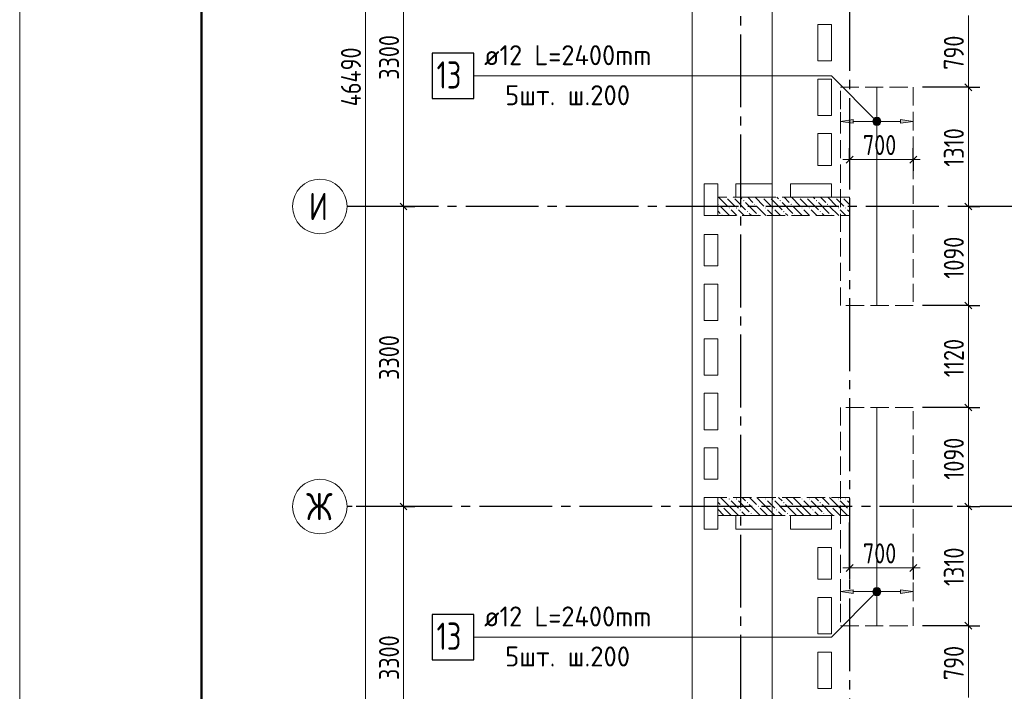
# Model space of a CAD drawing. Header units: millimetres. Extents: x 0 to 43617, y 0 to 59400.
# Tile 3 of 23: x 0 to 10825, y 27099 to 34483. Entities that reach past the tile are written whole.
import ezdxf

# ---------------------------------------------------------------- set-up
doc = ezdxf.new("R2010")
doc.units = ezdxf.units.MM
doc.linetypes.add('______2', pattern=[270, 200, -70])
doc.linetypes.add('______5', pattern=[1100, 800, -100, 100, -100])
for name, color, linetype, lineweight in [('Standard', 7, 'Continuous', 25), ('ДОП Верх по Х', 7, 'Continuous', 25), ('ЖБ Перекрытие верхний уровень', 7, 'Continuous', 35), ('ЖБ Пилон', 7, 'Continuous', 35), ('Оси', 40, '______5', 18), ('Позиционная метка номер позиции', 7, 'Continuous', 13), ('Примечания', 7, 'Continuous', 25)]:
    doc.layers.add(name, color=color, linetype=linetype, lineweight=lineweight)
doc.styles.add('GOST 2.304-81', font='txt')
doc.styles.add('ISOCPEUR', font='txt')

msp = doc.modelspace()

# ---------------------------------------------------------------- hatches: boundary and pattern name
at = {"layer": 'ДОП Верх по Х', "linetype": 'Continuous', "lineweight": 13, "transparency": 33554687}
for points in [[(9163.995361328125, 33345.458984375), (9023.9990234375, 33365.4541015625), (9163.995361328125, 33385.45532226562)], [(9163.995361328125, 28174.5849609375), (9023.9990234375, 28194.58618164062), (9163.995361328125, 28214.58740234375)]]:
    msp.add_hatch(color=7, dxfattribs=at).paths.add_polyline_path(points, flags=16)
for points in [[(9391.748046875, 33346.7041015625), (9391.748046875, 33384.2041015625), (9386.4990234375, 33365.4541015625)], [(9391.748046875, 33384.2041015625), (9405.2490234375, 33333.203125), (9405.2490234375, 33397.705078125)], [(9391.748046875, 33384.2041015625), (9391.748046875, 33346.7041015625), (9405.2490234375, 33333.203125)], [(9405.2490234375, 33397.705078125), (9423.9990234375, 33327.9541015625), (9423.9990234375, 33402.9541015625)], [(9405.2490234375, 33397.705078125), (9405.2490234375, 33333.203125), (9423.9990234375, 33327.9541015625)], [(9423.9990234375, 33402.9541015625), (9423.9990234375, 33327.9541015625), (9442.7490234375, 33333.203125)], [(9423.9990234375, 33402.9541015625), (9442.7490234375, 33333.203125), (9442.7490234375, 33397.705078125)], [(9442.7490234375, 33397.705078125), (9442.7490234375, 33333.203125), (9456.25, 33346.7041015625)], [(9442.7490234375, 33397.705078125), (9456.25, 33346.7041015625), (9456.25, 33384.2041015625)], [(9456.25, 33384.2041015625), (9456.25, 33346.7041015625), (9461.4990234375, 33365.4541015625)], [(9683.99658203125, 33345.458984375), (9823.9990234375, 33365.4541015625), (9683.99658203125, 33385.45532226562)], [(9391.748046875, 28175.83618164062), (9391.748046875, 28213.33618164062), (9386.4990234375, 28194.58618164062)], [(9391.748046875, 28213.33618164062), (9405.2490234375, 28162.33520507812), (9405.2490234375, 28226.83715820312)], [(9391.748046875, 28213.33618164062), (9391.748046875, 28175.83618164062), (9405.2490234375, 28162.33520507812)], [(9405.2490234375, 28226.83715820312), (9423.9990234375, 28157.08618164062), (9423.9990234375, 28232.08618164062)], [(9405.2490234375, 28226.83715820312), (9405.2490234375, 28162.33520507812), (9423.9990234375, 28157.08618164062)], [(9423.9990234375, 28232.08618164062), (9423.9990234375, 28157.08618164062), (9442.7490234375, 28162.33520507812)], [(9423.9990234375, 28232.08618164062), (9442.7490234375, 28162.33520507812), (9442.7490234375, 28226.83715820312)], [(9442.7490234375, 28226.83715820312), (9442.7490234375, 28162.33520507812), (9456.25, 28175.83618164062)], [(9442.7490234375, 28226.83715820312), (9456.25, 28175.83618164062), (9456.25, 28213.33618164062)], [(9456.25, 28213.33618164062), (9456.25, 28175.83618164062), (9461.4990234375, 28194.58618164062)], [(9683.99658203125, 28174.5849609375), (9823.9990234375, 28194.58618164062), (9683.99658203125, 28214.58740234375)]]:
    msp.add_hatch(color=7, dxfattribs=at).paths.add_polyline_path(points)
at = {"layer": 'ЖБ Пилон', "linetype": 'Continuous', "lineweight": 18, "transparency": 33554687}
for points in [[(7764.306640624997, 32529.99877929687), (7760.94970703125, 32526.64184570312), (7757.595925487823, 32529.99877929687)], [(7844.308371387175, 32529.99877929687), (7840.95458984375, 32526.64184570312), (7837.59765625, 32529.99877929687)], [(7954.45556640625, 32493.1396484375), (7960.94970703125, 32499.63989257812), (7967.449951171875, 32493.1396484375), (7960.94970703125, 32486.63330078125)], [(8164.306640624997, 32529.99877929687), (8160.94970703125, 32526.64184570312), (8157.595925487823, 32529.99877929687)], [(8244.308371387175, 32529.99877929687), (8240.95458984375, 32526.64184570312), (8237.59765625, 32529.99877929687)], [(8354.45556640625, 32493.1396484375), (8360.94970703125, 32499.63989257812), (8367.449951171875, 32493.1396484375), (8360.94970703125, 32486.63330078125)], [(8564.306640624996, 32529.99877929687), (8560.94970703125, 32526.64184570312), (8557.595925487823, 32529.99877929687)], [(8644.308371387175, 32529.99877929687), (8640.95458984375, 32526.64184570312), (8637.59765625, 32529.99877929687)], [(8754.45556640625, 32493.1396484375), (8760.94970703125, 32499.63989257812), (8767.449951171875, 32493.1396484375), (8760.94970703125, 32486.63330078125)], [(8964.306640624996, 32529.99877929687), (8960.94970703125, 32526.64184570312), (8957.595925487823, 32529.99877929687)], [(9044.308371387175, 32529.99877929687), (9040.95458984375, 32526.64184570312), (9037.59765625, 32529.99877929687)], [(7674.45068359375, 32453.13110351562), (7680.950927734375, 32459.63745117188), (7687.451171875, 32453.13110351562), (7680.950927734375, 32446.64306640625)], [(7794.451904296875, 32413.14086914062), (7800.9521484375, 32419.64111328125), (7807.452392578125, 32413.14086914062), (7800.9521484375, 32406.63452148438)], [(7874.45068359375, 32413.14086914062), (7880.950927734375, 32419.64111328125), (7887.451171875, 32413.14086914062), (7880.950927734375, 32406.63452148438)], [(7994.451904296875, 32373.13232421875), (8000.9521484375, 32379.638671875), (8007.452392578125, 32373.13232421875), (8000.9521484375, 32366.63208007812)], [(8074.45068359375, 32453.13110351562), (8080.950927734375, 32459.63745117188), (8087.451171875, 32453.13110351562), (8080.950927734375, 32446.64306640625)], [(8194.451904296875, 32413.14086914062), (8200.9521484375, 32419.64111328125), (8207.452392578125, 32413.14086914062), (8200.9521484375, 32406.63452148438)], [(8274.45068359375, 32413.14086914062), (8280.950927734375, 32419.64111328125), (8287.451171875, 32413.14086914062), (8280.950927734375, 32406.63452148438)], [(8394.451904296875, 32373.13232421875), (8400.9521484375, 32379.638671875), (8407.452392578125, 32373.13232421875), (8400.9521484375, 32366.63208007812)], [(8474.45068359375, 32453.13110351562), (8480.950927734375, 32459.63745117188), (8487.451171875, 32453.13110351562), (8480.950927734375, 32446.64306640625)], [(8594.451904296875, 32413.14086914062), (8600.9521484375, 32419.64111328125), (8607.452392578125, 32413.14086914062), (8600.9521484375, 32406.63452148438)], [(8674.45068359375, 32413.14086914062), (8680.950927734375, 32419.64111328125), (8687.451171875, 32413.14086914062), (8680.950927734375, 32406.63452148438)], [(8794.451904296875, 32373.13232421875), (8800.9521484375, 32379.638671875), (8807.452392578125, 32373.13232421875), (8800.9521484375, 32366.63208007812)], [(8874.45068359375, 32453.13110351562), (8880.950927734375, 32459.63745117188), (8887.451171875, 32453.13110351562), (8880.950927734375, 32446.64306640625)], [(8994.451904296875, 32413.14086914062), (9000.9521484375, 32419.64111328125), (9007.452392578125, 32413.14086914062), (9000.9521484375, 32406.63452148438)], [(9074.45068359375, 32413.14086914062), (9080.950927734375, 32419.64111328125), (9087.451171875, 32413.14086914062), (9080.950927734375, 32406.63452148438)], [(7714.453125, 32333.14208984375), (7720.953369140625, 32339.63623046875), (7727.45361328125, 32333.14208984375), (7724.310302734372, 32329.99877929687), (7717.596435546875, 32329.99877929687)], [(8114.453125, 32333.14208984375), (8120.953369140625, 32339.63623046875), (8127.45361328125, 32333.14208984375), (8124.310302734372, 32329.99877929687), (8117.596435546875, 32329.99877929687)], [(8514.453125, 32333.14208984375), (8520.953369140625, 32339.63623046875), (8527.45361328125, 32333.14208984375), (8524.310302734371, 32329.99877929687), (8517.596435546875, 32329.99877929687)], [(8914.453125, 32333.14208984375), (8920.953369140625, 32339.63623046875), (8927.45361328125, 32333.14208984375), (8924.310302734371, 32329.99877929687), (8917.596435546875, 32329.99877929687)], [(7714.453125, 29133.14208984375), (7720.953369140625, 29139.63012695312), (7727.45361328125, 29133.14208984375), (7720.953369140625, 29126.64184570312)], [(7794.451904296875, 29213.14086914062), (7800.9521484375, 29219.64111328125), (7807.452392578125, 29213.14086914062), (7800.9521484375, 29206.63452148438)], [(7874.45068359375, 29213.14086914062), (7880.950927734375, 29219.64111328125), (7887.451171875, 29213.14086914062), (7880.950927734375, 29206.63452148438)], [(7994.451904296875, 29173.13232421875), (8000.9521484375, 29179.638671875), (8007.452392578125, 29173.13232421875), (8000.9521484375, 29166.63208007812)], [(8114.453125, 29133.14208984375), (8120.953369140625, 29139.63012695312), (8127.45361328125, 29133.14208984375), (8120.953369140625, 29126.64184570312)], [(8194.451904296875, 29213.14086914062), (8200.9521484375, 29219.64111328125), (8207.452392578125, 29213.14086914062), (8200.9521484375, 29206.63452148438)], [(8274.45068359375, 29213.14086914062), (8280.950927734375, 29219.64111328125), (8287.451171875, 29213.14086914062), (8280.950927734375, 29206.63452148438)], [(8394.451904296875, 29173.13232421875), (8400.9521484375, 29179.638671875), (8407.452392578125, 29173.13232421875), (8400.9521484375, 29166.63208007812)], [(8514.453125, 29133.14208984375), (8520.953369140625, 29139.63012695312), (8527.45361328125, 29133.14208984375), (8520.953369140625, 29126.64184570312)], [(8594.451904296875, 29213.14086914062), (8600.9521484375, 29219.64111328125), (8607.452392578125, 29213.14086914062), (8600.9521484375, 29206.63452148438)], [(8674.45068359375, 29213.14086914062), (8680.950927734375, 29219.64111328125), (8687.451171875, 29213.14086914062), (8680.950927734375, 29206.63452148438)], [(8794.451904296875, 29173.13232421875), (8800.9521484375, 29179.638671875), (8807.452392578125, 29173.13232421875), (8800.9521484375, 29166.63208007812)], [(8914.453125, 29133.14208984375), (8920.953369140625, 29139.63012695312), (8927.45361328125, 29133.14208984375), (8920.953369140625, 29126.64184570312)], [(8994.451904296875, 29213.14086914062), (9000.9521484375, 29219.64111328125), (9007.452392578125, 29213.14086914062), (9000.9521484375, 29206.63452148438)], [(9074.45068359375, 29213.14086914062), (9080.950927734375, 29219.64111328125), (9087.451171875, 29213.14086914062), (9080.950927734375, 29206.63452148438)], [(7914.453125, 29093.1396484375), (7920.953369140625, 29099.63989257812), (7927.45361328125, 29093.1396484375), (7920.953369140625, 29086.63330078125)], [(8034.454345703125, 29053.13110351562), (8040.95458984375, 29059.63745117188), (8047.44873046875, 29053.13110351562), (8040.95458984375, 29046.64306640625)], [(8314.453125, 29093.1396484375), (8320.953369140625, 29099.63989257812), (8327.45361328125, 29093.1396484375), (8320.953369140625, 29086.63330078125)], [(8434.454345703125, 29053.13110351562), (8440.95458984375, 29059.63745117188), (8447.44873046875, 29053.13110351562), (8440.95458984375, 29046.64306640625)], [(8714.453125, 29093.1396484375), (8720.953369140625, 29099.63989257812), (8727.45361328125, 29093.1396484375), (8720.953369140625, 29086.63330078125)], [(8834.454345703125, 29053.13110351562), (8840.95458984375, 29059.63745117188), (8847.44873046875, 29053.13110351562), (8840.95458984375, 29046.64306640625)], [(9114.453125, 29093.1396484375), (9120.953369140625, 29099.63989257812), (9123.9990234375, 29096.59423828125), (9123.9990234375, 29089.68181484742), (9120.953369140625, 29086.63330078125)]]:
    msp.add_hatch(color=7, dxfattribs=at).paths.add_polyline_path(points, flags=16)
at = {"layer": 'Позиционная метка номер позиции', "linetype": 'Continuous', "lineweight": 13, "transparency": 33554687}
for points in [[(9392.17529296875, 33333.63647460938), (9435.44921875, 33408.73413085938), (9380.718994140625, 33354.00390625)], [(9380.718994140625, 33354.00390625), (9435.44921875, 33408.73413085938), (9412.542724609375, 33408.73413085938)], [(9380.718994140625, 33354.00390625), (9412.542724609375, 33408.73413085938), (9380.718994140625, 33376.91040039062)], [(9380.718994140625, 33376.91040039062), (9412.542724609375, 33408.73413085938), (9392.17529296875, 33397.27783203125)], [(9392.17529296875, 33333.63647460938), (9455.816650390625, 33397.27783203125), (9435.44921875, 33408.73413085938)], [(9412.542724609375, 33322.18017578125), (9455.816650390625, 33397.27783203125), (9392.17529296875, 33333.63647460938)], [(9412.542724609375, 33322.18017578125), (9467.27294921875, 33376.91040039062), (9455.816650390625, 33397.27783203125)], [(9435.44921875, 33322.18017578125), (9467.27294921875, 33376.91040039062), (9412.542724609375, 33322.18017578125)], [(9435.44921875, 33322.18017578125), (9467.27294921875, 33354.00390625), (9467.27294921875, 33376.91040039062)], [(9467.27294921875, 33354.00390625), (9435.44921875, 33322.18017578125), (9455.816650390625, 33333.63647460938)], [(9455.816650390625, 28162.76245117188), (9392.17529296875, 28226.40991210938), (9380.718994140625, 28206.04248046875)], [(9455.816650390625, 28162.76245117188), (9380.718994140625, 28206.04248046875), (9435.44921875, 28151.31225585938)], [(9435.44921875, 28151.31225585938), (9380.718994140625, 28206.04248046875), (9380.718994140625, 28183.1298828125)], [(9435.44921875, 28151.31225585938), (9380.718994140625, 28183.1298828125), (9412.542724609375, 28151.31225585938)], [(9412.542724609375, 28151.31225585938), (9380.718994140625, 28183.1298828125), (9392.17529296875, 28162.76245117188)], [(9467.27294921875, 28183.1298828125), (9412.542724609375, 28237.85400390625), (9392.17529296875, 28226.40991210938)], [(9467.27294921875, 28183.1298828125), (9392.17529296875, 28226.40991210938), (9455.816650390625, 28162.76245117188)], [(9467.27294921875, 28206.04248046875), (9435.44921875, 28237.85400390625), (9412.542724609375, 28237.85400390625)], [(9467.27294921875, 28206.04248046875), (9412.542724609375, 28237.85400390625), (9467.27294921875, 28183.1298828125)], [(9435.44921875, 28237.85400390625), (9467.27294921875, 28206.04248046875), (9455.816650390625, 28226.40991210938)]]:
    msp.add_hatch(color=7, dxfattribs=at).paths.add_polyline_path(points)

# ---------------------------------------------------------------- linework, layer by layer
at = {"layer": 'Standard', "color": 7, "linetype": 'Continuous', "lineweight": 13, "transparency": 33554687}
for p, q in [((4220.526123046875, 32430.02319335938), (4220.526123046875, 35730.02319335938)), ((10429.99267578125, 34530.02319335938), (10429.99267578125, 33740.02685546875)), ((10429.99267578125, 33740.02685546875), (10429.99267578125, 32430.02319335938)), ((9123.9990234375, 32944.88525390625), (9048.9990234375, 32944.88525390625)), ((9123.9990234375, 32944.88525390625), (9823.9990234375, 32944.88525390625)), ((9823.9990234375, 32944.88525390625), (9898.9990234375, 32944.88525390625)), ((4220.526123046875, 29130.02319335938), (4220.526123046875, 32430.02319335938)), ((10429.99267578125, 32430.02319335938), (10429.99267578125, 31340.02685546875)), ((10429.99267578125, 31340.02685546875), (10429.99267578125, 30220.01953125)), ((10429.99267578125, 30220.01953125), (10429.99267578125, 29130.02319335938)), ((4220.526123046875, 25830.02319335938), (4220.526123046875, 29130.02319335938)), ((10429.99267578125, 29130.02319335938), (10429.99267578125, 27820.01953125)), ((9123.9990234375, 28454.8828125), (9048.9990234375, 28454.8828125)), ((9123.9990234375, 28454.8828125), (9823.9990234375, 28454.8828125)), ((9823.9990234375, 28454.8828125), (9898.9990234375, 28454.8828125)), ((10429.99267578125, 27820.01953125), (10429.99267578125, 27030.02319335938))]:
    msp.add_line(p, q, dxfattribs=at)
at = {"layer": 'Standard', "color": 7, "linetype": 'Continuous', "lineweight": 25, "transparency": 33554687}
for p, q in [((10392.49877929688, 33777.52075195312), (10467.49267578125, 33702.5146484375)), ((9086.4990234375, 32907.38525390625), (9161.4990234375, 32982.37915039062)), ((9786.4990234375, 32907.38525390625), (9861.4990234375, 32982.37915039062)), ((4258.0322265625, 32392.52319335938), (4183.026123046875, 32467.52319335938)), ((10392.49877929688, 32467.52319335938), (10467.49267578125, 32392.52319335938)), ((10392.49877929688, 31377.52075195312), (10467.49267578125, 31302.5146484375)), ((10392.49877929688, 30257.51953125), (10467.49267578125, 30182.52563476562)), ((4258.0322265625, 29092.52319335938), (4183.026123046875, 29167.52319335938)), ((10392.49877929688, 29167.52319335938), (10467.49267578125, 29092.52319335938)), ((9086.4990234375, 28417.3828125), (9161.4990234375, 28492.3828125)), ((9786.4990234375, 28417.3828125), (9861.4990234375, 28492.3828125)), ((10392.49877929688, 27857.51953125), (10467.49267578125, 27782.52563476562))]:
    msp.add_line(p, q, dxfattribs=at)
at = {"layer": 'Standard', "color": 251, "linetype": 'Continuous', "lineweight": -3, "true_color": 0x656565, "transparency": 33554687}
for p, q in [((10429.99267578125, 33740.02685546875), (10304.99877929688, 33740.02685546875)), ((10429.99267578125, 33740.02685546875), (10554.99877929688, 33740.02685546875)), ((9123.9990234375, 32944.88525390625), (9123.9990234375, 33069.88525390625)), ((9823.9990234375, 32944.88525390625), (9823.9990234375, 33069.88525390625)), ((9123.9990234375, 32944.88525390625), (9123.9990234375, 32819.87915039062)), ((9123.9990234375, 32944.88525390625), (9123.9990234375, 32615.02075195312)), ((9823.9990234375, 32944.88525390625), (9823.9990234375, 32819.87915039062)), ((9823.9990234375, 32944.88525390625), (9823.9990234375, 32944.88525390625)), ((4220.526123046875, 32430.02319335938), (4095.5322265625, 32430.02319335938)), ((4220.526123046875, 32430.02319335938), (4345.526123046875, 32430.02319335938)), ((10429.99267578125, 32430.02319335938), (10304.99877929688, 32430.02319335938)), ((10429.99267578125, 32430.02319335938), (10554.99877929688, 32430.02319335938)), ((10429.99267578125, 32430.02319335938), (10429.99267578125, 32430.02319335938)), ((10429.99267578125, 31340.02685546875), (10304.99877929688, 31340.02685546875)), ((10429.99267578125, 31340.02685546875), (10554.99877929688, 31340.02685546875)), ((10429.99267578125, 30220.01953125), (10304.99877929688, 30220.01953125)), ((10429.99267578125, 30220.01953125), (10554.99877929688, 30220.01953125)), ((4220.526123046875, 29130.02319335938), (4095.5322265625, 29130.02319335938)), ((4220.526123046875, 29130.02319335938), (4345.526123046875, 29130.02319335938)), ((10429.99267578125, 29130.02319335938), (10304.99877929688, 29130.02319335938)), ((10429.99267578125, 29130.02319335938), (10554.99877929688, 29130.02319335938)), ((9123.9990234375, 28454.8828125), (9123.9990234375, 28955.01708984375)), ((9123.9990234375, 28454.8828125), (9123.9990234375, 28579.8828125)), ((9823.9990234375, 28454.8828125), (9823.9990234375, 28579.8828125)), ((9123.9990234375, 28454.8828125), (9123.9990234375, 28329.8828125)), ((9823.9990234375, 28454.8828125), (9823.9990234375, 28329.8828125)), ((9823.9990234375, 28454.8828125), (9823.9990234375, 28454.8828125)), ((10429.99267578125, 27820.01953125), (10304.99877929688, 27820.01953125)), ((10429.99267578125, 27820.01953125), (10554.99877929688, 27820.01953125))]:
    msp.add_line(p, q, dxfattribs=at)
at = {"layer": 'Standard', "color": 7, "linetype": 'Continuous', "lineweight": 13, "transparency": 33554687}
msp.add_lwpolyline([(0, 0), (42000, 0), (42000, 59400), (0, 59400), (0, 0)], close=True, dxfattribs=at)
at = {"layer": 'Standard', "color": 7, "linetype": 'Continuous', "lineweight": 50, "transparency": 33554687}
msp.add_lwpolyline([(2000, 58900), (41500, 58900), (41500, 500), (2000, 499.9999999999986), (2000, 58900)], close=True, dxfattribs=at)
at = {"layer": 'Standard', "color": 254, "linetype": 'Continuous', "lineweight": 18, "true_color": 0xc4c4ff, "transparency": 33554687}
msp.add_lwpolyline([(8273.992919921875, 10980.01708984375), (33142.99926757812, 10980.01708984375), (33142.99926757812, 57289.01977539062), (8273.992919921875, 57289.01977539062), (8273.992919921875, 10980.01708984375)], dxfattribs=at)
at = {"layer": 'Standard', "color": 7, "linetype": 'Continuous', "lineweight": 13, "transparency": 33554687}
msp.add_lwpolyline([(3801.52587890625, 10630.02319335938), (3801.52587890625, 33447.50223388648), (3801.52587890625, 33447.50223388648), (3801.52587890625, 57120.01342773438)], dxfattribs=at)
at = {"layer": 'Standard', "color": 251, "linetype": 'Continuous', "lineweight": -3, "true_color": 0x656565, "transparency": 33554687}
for points in [[(10429.99267578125, 33740.02685546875), (10412.99438476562, 33740.02685546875), (10412.99438476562, 33740.02685546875), (10412.99438476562, 33740.02685546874), (10412.99438476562, 33740.02685546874), (10412.99438476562, 33740.02685546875), (10412.99438476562, 33740.02685546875), (10412.99438476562, 33740.02685546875), (10412.99438476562, 33740.02685546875), (10412.99438476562, 33740.02685546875), (10412.99438476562, 33740.02685546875), (10412.99438476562, 33740.02685546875), (10412.99438476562, 33740.02685546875), (10412.99438476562, 33740.02685546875), (10412.99438476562, 33740.02685546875), (10412.99438476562, 33740.02685546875), (10412.99438476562, 33740.02685546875), (10412.99438476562, 33740.02685546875), (10412.99438476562, 33740.02685546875), (10412.99438476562, 33740.02685546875), (10412.99438476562, 33740.02685546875), (9923.9990234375, 33740.02685546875)], [(4220.526123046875, 32430.02319335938), (4203.527832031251, 32430.02319335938), (4203.527832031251, 32430.02319335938), (4203.527832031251, 32430.02319335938), (4203.527832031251, 32430.02319335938), (4203.52783203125, 32430.02319335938), (4203.52783203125, 32430.02319335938), (4203.52783203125, 32430.02319335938), (4203.52783203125, 32430.02319335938), (4203.52783203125, 32430.02319335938), (4203.52783203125, 32430.02319335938), (4203.52783203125, 32430.02319335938), (4203.52783203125, 32430.02319335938), (4203.527832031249, 32430.02319335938), (4203.527832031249, 32430.02319335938), (4203.527832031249, 32430.02319335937), (4203.527832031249, 32430.02319335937), (3700, 32430.02319335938)], [(10429.99267578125, 31340.02685546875), (10412.99438476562, 31340.02685546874), (10412.99438476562, 31340.02685546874), (10412.99438476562, 31340.02685546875), (10412.99438476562, 31340.02685546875), (10412.99438476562, 31340.02685546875), (10412.99438476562, 31340.02685546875), (10412.99438476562, 31340.02685546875), (10412.99438476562, 31340.02685546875), (10412.99438476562, 31340.02685546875), (10412.99438476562, 31340.02685546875), (10412.99438476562, 31340.02685546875), (10412.99438476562, 31340.02685546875), (10412.99438476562, 31340.02685546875), (10412.99438476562, 31340.02685546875), (10412.99438476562, 31340.02685546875), (10412.99438476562, 31340.02685546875), (9923.9990234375, 31340.02685546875)], [(10429.99267578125, 30220.01953125), (10412.99438476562, 30220.01953125), (10412.99438476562, 30220.01953125), (10412.99438476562, 30220.01953125), (10412.99438476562, 30220.01953125), (10412.99438476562, 30220.01953125), (10412.99438476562, 30220.01953125), (10412.99438476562, 30220.01953125), (10412.99438476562, 30220.01953125), (10412.99438476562, 30220.01953125), (10412.99438476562, 30220.01953125), (10412.99438476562, 30220.01953125), (10412.99438476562, 30220.01953125), (10412.99438476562, 30220.01953125), (10412.99438476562, 30220.01953125), (9923.9990234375, 30220.01953125)], [(4220.526123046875, 29130.02319335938), (4203.527832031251, 29130.02319335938), (4203.527832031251, 29130.02319335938), (4203.527832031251, 29130.02319335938), (4203.527832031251, 29130.02319335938), (4203.52783203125, 29130.02319335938), (4203.52783203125, 29130.02319335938), (4203.52783203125, 29130.02319335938), (4203.52783203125, 29130.02319335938), (4203.52783203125, 29130.02319335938), (4203.52783203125, 29130.02319335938), (4203.52783203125, 29130.02319335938), (4203.52783203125, 29130.02319335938), (4203.52783203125, 29130.02319335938), (4203.52783203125, 29130.02319335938), (4203.527832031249, 29130.02319335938), (4203.527832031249, 29130.02319335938), (4203.527832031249, 29130.02319335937), (4203.527832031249, 29130.02319335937), (3700, 29130.02319335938)], [(10429.99267578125, 29130.02319335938), (10412.99438476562, 29130.02319335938), (10412.99438476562, 29130.02319335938), (10412.99438476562, 29130.02319335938), (10412.99438476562, 29130.02319335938), (10412.99438476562, 29130.02319335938), (10412.99438476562, 29130.02319335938), (10412.99438476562, 29130.02319335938), (10412.99438476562, 29130.02319335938), (10412.99438476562, 29130.02319335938), (10412.99438476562, 29130.02319335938), (10412.99438476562, 29130.02319335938), (10412.99438476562, 29130.02319335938), (10381.60400390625, 29130.02319335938)], [(10429.99267578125, 27820.01953125), (10412.99438476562, 27820.01953125), (10412.99438476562, 27820.01953125), (10412.99438476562, 27820.01953125), (10412.99438476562, 27820.01953125), (10412.99438476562, 27820.01953125), (10412.99438476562, 27820.01953125), (10412.99438476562, 27820.01953125), (10412.99438476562, 27820.01953125), (10412.99438476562, 27820.01953125), (10412.99438476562, 27820.01953125), (9923.9990234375, 27820.01953125)]]:
    msp.add_lwpolyline(points, dxfattribs=at)
at = {"layer": 'ДОП Верх по Х', "color": 7, "linetype": 'Continuous', "lineweight": 13, "transparency": 33554687}
for p, q in [((5085.992431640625, 33865.4541015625), (7193.994140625, 33865.4541015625)), ((5085.992431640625, 27694.58618164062), (7193.994140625, 27694.58618164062))]:
    msp.add_line(p, q, dxfattribs=at)
at = {"layer": 'ДОП Верх по Х', "color": 7, "linetype": 'Continuous', "lineweight": 18, "transparency": 33554687}
for p, q in [((9423.9990234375, 33734.02099609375), (9423.9990234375, 31346.0205078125)), ((9423.9990234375, 27826.01928710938), (9423.9990234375, 30214.01977539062))]:
    msp.add_line(p, q, dxfattribs=at)
at = {"layer": 'ДОП Верх по Х', "color": 251, "linetype": 'Continuous', "lineweight": 13, "true_color": 0x494949, "transparency": 33554687}
for p, q in [((9023.9990234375, 33365.4541015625), (9023.9990234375, 33465.4541015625)), ((9823.9990234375, 33365.4541015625), (9823.9990234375, 33465.4541015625)), ((9023.9990234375, 33365.4541015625), (9163.995361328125, 33385.45532226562)), ((9163.995361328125, 33345.458984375), (9023.9990234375, 33365.4541015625)), ((9023.9990234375, 33365.4541015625), (9023.9990234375, 33265.4541015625)), ((9023.9990234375, 33365.4541015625), (9023.9990234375, 33365.4541015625)), ((9163.995361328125, 33385.45532226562), (9163.995361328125, 33345.458984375)), ((9163.995361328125, 33365.4541015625), (9393.994140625, 33365.4541015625)), ((9423.9990234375, 33402.9541015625), (9423.9990234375, 33402.9541015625)), ((9453.99169921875, 33365.4541015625), (9683.99658203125, 33365.4541015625)), ((9823.9990234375, 33365.4541015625), (9683.99658203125, 33385.45532226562)), ((9683.99658203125, 33385.45532226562), (9683.99658203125, 33345.458984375)), ((9683.99658203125, 33345.458984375), (9823.9990234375, 33365.4541015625)), ((9823.9990234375, 33365.4541015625), (9823.9990234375, 33265.4541015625)), ((9823.9990234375, 33365.4541015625), (9823.9990234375, 33365.4541015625)), ((9423.9990234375, 33327.9541015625), (9423.9990234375, 33327.9541015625)), ((9023.9990234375, 28194.58618164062), (9023.9990234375, 28294.58618164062)), ((9823.9990234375, 28194.58618164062), (9823.9990234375, 28294.58618164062)), ((9023.9990234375, 28194.58618164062), (9163.995361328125, 28214.58740234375)), ((9163.995361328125, 28174.5849609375), (9023.9990234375, 28194.58618164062)), ((9023.9990234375, 28194.58618164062), (9023.9990234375, 28094.58618164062)), ((9023.9990234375, 28194.58618164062), (9023.9990234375, 28194.58618164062)), ((9163.995361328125, 28214.58740234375), (9163.995361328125, 28174.5849609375)), ((9163.995361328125, 28194.58618164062), (9393.994140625, 28194.58618164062)), ((9423.9990234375, 28232.08618164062), (9423.9990234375, 28232.08618164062)), ((9423.9990234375, 28157.08618164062), (9423.9990234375, 28157.08618164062)), ((9453.99169921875, 28194.58618164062), (9683.99658203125, 28194.58618164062)), ((9823.9990234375, 28194.58618164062), (9683.99658203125, 28214.58740234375)), ((9683.99658203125, 28214.58740234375), (9683.99658203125, 28174.5849609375)), ((9683.99658203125, 28174.5849609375), (9823.9990234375, 28194.58618164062)), ((9823.9990234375, 28194.58618164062), (9823.9990234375, 28094.58618164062)), ((9823.9990234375, 28194.58618164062), (9823.9990234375, 28194.58618164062))]:
    msp.add_line(p, q, dxfattribs=at)
at = {"layer": 'ДОП Верх по Х', "color": 7, "linetype": 'Continuous', "lineweight": 25, "transparency": 33554687}
for points in [[(4534.002685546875, 33615.4541015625), (4993.994140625, 33615.4541015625), (4993.994140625, 34115.4541015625), (4534.002685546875, 34115.4541015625), (4534.002685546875, 33615.4541015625)], [(4534.002685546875, 27444.58618164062), (4993.994140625, 27444.58618164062), (4993.994140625, 27944.58618164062), (4534.002685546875, 27944.58618164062), (4534.002685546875, 27444.58618164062)]]:
    msp.add_lwpolyline(points, dxfattribs=at)
at = {"layer": 'ДОП Верх по Х', "color": 251, "linetype": 'Continuous', "lineweight": 13, "true_color": 0x494949, "transparency": 33554687}
for centre in [(9423.9990234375, 33365.4541015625), (9423.9990234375, 28194.58618164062)]:
    msp.add_circle(centre, 37.50000265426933, dxfattribs=at)
at = {"layer": 'ЖБ Перекрытие верхний уровень', "color": 7, "linetype": 'Continuous', "lineweight": 18, "transparency": 33554687}
for p, q in [((7393.994140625, 57219.9951171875), (7393.994140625, 33070.00122070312)), ((8774.005126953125, 34029.99877929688), (8774.005126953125, 34429.99877929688)), ((8774.005126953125, 34429.99877929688), (8923.9990234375, 34429.99877929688)), ((8923.9990234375, 34429.99877929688), (8923.9990234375, 34029.99877929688)), ((8923.9990234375, 34029.99877929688), (8774.005126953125, 34029.99877929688)), ((8774.005126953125, 33829.99877929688), (8923.9990234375, 33829.99877929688)), ((8774.005126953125, 33429.99877929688), (8774.005126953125, 33829.99877929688)), ((8923.9990234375, 33829.99877929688), (8923.9990234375, 33429.99877929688)), ((8923.9990234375, 33429.99877929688), (8774.005126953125, 33429.99877929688)), ((8774.005126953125, 33070.00122070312), (8774.005126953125, 33229.99877929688)), ((8774.005126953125, 33229.99877929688), (8923.9990234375, 33229.99877929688)), ((8923.9990234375, 33229.99877929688), (8923.9990234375, 33070.00122070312)), ((7393.994140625, 33070.00122070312), (7393.994140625, 20799.560546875)), ((8774.005126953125, 32879.99877929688), (8774.005126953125, 33070.00122070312)), ((8923.9990234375, 33070.00122070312), (8923.9990234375, 32879.99877929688)), ((8923.9990234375, 32879.99877929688), (8774.005126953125, 32879.99877929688)), ((7523.9990234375, 32329.99877929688), (7523.9990234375, 32679.99877929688)), ((7523.9990234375, 32679.99877929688), (7674.005126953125, 32679.99877929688)), ((7674.005126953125, 32679.99877929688), (7674.005126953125, 32329.99877929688)), ((7874.005126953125, 32529.99877929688), (7874.005126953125, 32679.99877929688)), ((7874.005126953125, 32679.99877929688), (8274.005126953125, 32679.99877929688)), ((8274.005126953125, 32679.99877929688), (8274.005126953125, 32529.99877929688)), ((8474.005126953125, 32529.99877929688), (8474.005126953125, 32679.99877929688)), ((8474.005126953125, 32679.99877929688), (8923.9990234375, 32679.99877929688)), ((8923.9990234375, 32679.99877929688), (8923.9990234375, 32529.99877929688)), ((8274.005126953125, 32529.99877929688), (7874.005126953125, 32529.99877929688)), ((8923.9990234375, 32529.99877929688), (8474.005126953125, 32529.99877929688)), ((7674.005126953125, 32329.99877929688), (7523.9990234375, 32329.99877929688)), ((7523.9990234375, 31775), (7523.9990234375, 32119.9951171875)), ((7523.9990234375, 32119.9951171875), (7674.005126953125, 32119.9951171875)), ((7674.005126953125, 32119.9951171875), (7674.005126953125, 31775)), ((7674.005126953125, 31775), (7523.9990234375, 31775)), ((7523.9990234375, 31175), (7523.9990234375, 31575)), ((7523.9990234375, 31575), (7674.005126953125, 31575)), ((7674.005126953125, 31575), (7674.005126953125, 31175)), ((7674.005126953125, 31175), (7523.9990234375, 31175)), ((7523.9990234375, 30575), (7523.9990234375, 30975)), ((7523.9990234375, 30975), (7674.005126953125, 30975)), ((7674.005126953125, 30975), (7674.005126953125, 30575)), ((7674.005126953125, 30575), (7523.9990234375, 30575)), ((7523.9990234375, 30375), (7674.005126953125, 30375)), ((7523.9990234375, 29975), (7523.9990234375, 30375)), ((7674.005126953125, 30375), (7674.005126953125, 29975)), ((7674.005126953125, 29975), (7523.9990234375, 29975)), ((7523.9990234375, 29429.99877929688), (7523.9990234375, 29775)), ((7523.9990234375, 29775), (7674.005126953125, 29775)), ((7674.005126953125, 29775), (7674.005126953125, 29429.99877929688)), ((7674.005126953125, 29429.99877929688), (7523.9990234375, 29429.99877929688)), ((7523.9990234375, 28879.99877929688), (7523.9990234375, 29229.99877929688)), ((7523.9990234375, 29229.99877929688), (7674.005126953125, 29229.99877929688)), ((7674.005126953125, 29229.99877929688), (7674.005126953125, 28879.99877929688)), ((7874.005126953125, 28879.99877929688), (7874.005126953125, 29029.99877929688)), ((7874.005126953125, 29029.99877929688), (8274.005126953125, 29029.99877929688)), ((8274.005126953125, 29029.99877929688), (8274.005126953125, 28879.99877929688)), ((8474.005126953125, 28879.99877929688), (8474.005126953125, 29029.99877929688)), ((8474.005126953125, 29029.99877929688), (8923.9990234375, 29029.99877929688)), ((8923.9990234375, 29029.99877929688), (8923.9990234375, 28879.99877929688)), ((7674.005126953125, 28879.99877929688), (7523.9990234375, 28879.99877929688)), ((8274.005126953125, 28879.99877929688), (7874.005126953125, 28879.99877929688)), ((8923.9990234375, 28879.99877929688), (8474.005126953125, 28879.99877929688)), ((8774.005126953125, 28679.99877929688), (8923.9990234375, 28679.99877929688)), ((8774.005126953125, 28329.99877929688), (8774.005126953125, 28679.99877929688)), ((8923.9990234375, 28679.99877929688), (8923.9990234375, 28329.99877929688)), ((8923.9990234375, 28329.99877929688), (8774.005126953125, 28329.99877929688)), ((8774.005126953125, 27729.99877929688), (8774.005126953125, 28129.99877929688)), ((8774.005126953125, 28129.99877929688), (8923.9990234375, 28129.99877929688)), ((8923.9990234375, 28129.99877929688), (8923.9990234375, 27729.99877929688)), ((8923.9990234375, 27729.99877929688), (8774.005126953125, 27729.99877929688)), ((8774.005126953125, 27529.99877929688), (8923.9990234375, 27529.99877929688)), ((8774.005126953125, 27129.99877929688), (8774.005126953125, 27529.99877929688)), ((8923.9990234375, 27529.99877929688), (8923.9990234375, 27129.99877929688)), ((8923.9990234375, 27129.99877929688), (8774.005126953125, 27129.99877929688))]:
    msp.add_line(p, q, dxfattribs=at)
at = {"layer": 'ЖБ Пилон', "color": 253, "linetype": '______2', "lineweight": 13, "true_color": 0xa0a0a0, "transparency": 33554687}
for p, q in [((9123.9990234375, 32529.99877929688), (7674.005126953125, 32529.99877929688)), ((7674.005126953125, 32529.99877929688), (7674.005126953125, 32329.99877929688)), ((9123.9990234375, 32329.99877929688), (9123.9990234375, 32529.99877929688)), ((7674.005126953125, 32329.99877929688), (9123.9990234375, 32329.99877929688)), ((9123.9990234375, 29229.99877929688), (7674.005126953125, 29229.99877929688)), ((7674.005126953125, 29229.99877929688), (7674.005126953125, 29029.99877929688)), ((9123.9990234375, 29029.99877929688), (9123.9990234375, 29229.99877929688)), ((7674.005126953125, 29029.99877929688), (9123.9990234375, 29029.99877929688))]:
    msp.add_line(p, q, dxfattribs=at)
at = {"layer": 'ЖБ Пилон', "color": 9, "linetype": 'Continuous', "lineweight": 18, "true_color": 0xc7c7c7, "transparency": 33554687}
for p, q in [((7684.08438460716, 32529.99877929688), (7780.950927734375, 32433.14208984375)), ((7820.953369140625, 32473.13232421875), (7780.950927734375, 32513.14086914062)), ((7860.94970703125, 32513.14086914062), (7980.950927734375, 32393.1396484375)), ((7924.0966796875, 32529.99877929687), (7940.95458984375, 32513.14086914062)), ((8004.089036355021, 32529.99877929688), (8060.94970703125, 32473.13232421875)), ((8084.08438460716, 32529.99877929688), (8180.950927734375, 32433.14208984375)), ((8220.953369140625, 32473.13232421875), (8180.950927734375, 32513.14086914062)), ((8260.94970703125, 32513.14086914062), (8380.950927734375, 32393.1396484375)), ((8324.0966796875, 32529.99877929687), (8340.95458984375, 32513.14086914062)), ((8404.08903635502, 32529.99877929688), (8460.94970703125, 32473.13232421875)), ((8484.08438460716, 32529.99877929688), (8580.950927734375, 32433.14208984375)), ((8620.953369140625, 32473.13232421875), (8580.950927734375, 32513.14086914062)), ((8660.94970703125, 32513.14086914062), (8780.950927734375, 32393.1396484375)), ((8724.0966796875, 32529.99877929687), (8740.95458984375, 32513.14086914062)), ((8804.08903635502, 32529.99877929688), (8860.94970703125, 32473.13232421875)), ((8884.08438460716, 32529.99877929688), (8980.950927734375, 32433.14208984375)), ((9020.953369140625, 32473.13232421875), (8980.950927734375, 32513.14086914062)), ((9060.94970703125, 32513.14086914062), (9123.9990234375, 32450.09155273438)), ((7674.005126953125, 32380.078125), (7700.9521484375, 32353.13110351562)), ((7804.095458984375, 32329.99877929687), (7700.9521484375, 32433.14208984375)), ((7860.94970703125, 32433.14208984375), (7820.953369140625, 32473.13232421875)), ((7820.953369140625, 32393.1396484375), (7884.094238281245, 32329.99877929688)), ((7900.9521484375, 32393.1396484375), (7964.089806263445, 32329.99877929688)), ((7980.950927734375, 32473.13232421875), (8100.9521484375, 32353.13110351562)), ((8204.095458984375, 32329.99877929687), (8100.9521484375, 32433.14208984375)), ((8260.94970703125, 32433.14208984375), (8220.953369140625, 32473.13232421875)), ((8220.953369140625, 32393.1396484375), (8284.094238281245, 32329.99877929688)), ((8300.9521484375, 32393.1396484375), (8364.089806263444, 32329.99877929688)), ((8380.950927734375, 32473.13232421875), (8500.9521484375, 32353.13110351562)), ((8604.095458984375, 32329.99877929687), (8500.9521484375, 32433.14208984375)), ((8660.94970703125, 32433.14208984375), (8620.953369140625, 32473.13232421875)), ((8620.953369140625, 32393.1396484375), (8684.094238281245, 32329.99877929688)), ((8700.9521484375, 32393.1396484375), (8764.089806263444, 32329.99877929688)), ((8780.950927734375, 32473.13232421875), (8900.9521484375, 32353.13110351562)), ((9004.095458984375, 32329.99877929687), (8900.9521484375, 32433.14208984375)), ((9060.94970703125, 32433.14208984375), (9020.953369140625, 32473.13232421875)), ((9020.953369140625, 32393.1396484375), (9084.094238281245, 32329.99877929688)), ((9100.9521484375, 32393.1396484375), (9123.9990234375, 32370.09160122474)), ((8044.088046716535, 32329.99877929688), (8020.953369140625, 32353.13110351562)), ((8444.088046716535, 32329.99877929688), (8420.953369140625, 32353.13110351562)), ((8844.088046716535, 32329.99877929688), (8820.953369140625, 32353.13110351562)), ((7820.953369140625, 29113.14086914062), (7704.095458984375, 29229.99877929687)), ((7944.091796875, 29229.99877929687), (7980.950927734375, 29193.1396484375)), ((8024.08447265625, 29229.99877929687), (8100.9521484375, 29153.13110351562)), ((8220.953369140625, 29113.14086914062), (8104.095458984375, 29229.99877929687)), ((8344.091796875, 29229.99877929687), (8380.950927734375, 29193.1396484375)), ((8424.08447265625, 29229.99877929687), (8500.9521484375, 29153.13110351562)), ((8620.953369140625, 29113.14086914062), (8504.095458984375, 29229.99877929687)), ((8744.091796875, 29229.99877929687), (8780.950927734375, 29193.1396484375)), ((8824.08447265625, 29229.99877929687), (8900.9521484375, 29153.13110351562)), ((9020.953369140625, 29113.14086914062), (8904.095458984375, 29229.99877929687)), ((7674.005126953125, 29180.078125), (7700.9521484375, 29153.13110351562)), ((7820.953369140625, 29193.1396484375), (7900.9521484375, 29113.14086914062)), ((7900.9521484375, 29193.1396484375), (8020.953369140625, 29073.13232421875)), ((8140.95458984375, 29033.14208984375), (8020.953369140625, 29153.13110351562)), ((8220.953369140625, 29193.1396484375), (8300.9521484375, 29113.14086914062)), ((8300.9521484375, 29193.1396484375), (8420.953369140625, 29073.13232421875)), ((8540.95458984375, 29033.14208984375), (8420.953369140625, 29153.13110351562)), ((8620.953369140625, 29193.1396484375), (8700.9521484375, 29113.14086914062)), ((8700.9521484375, 29193.1396484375), (8820.953369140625, 29073.13232421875)), ((8940.95458984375, 29033.14208984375), (8820.953369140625, 29153.13110351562)), ((9020.953369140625, 29193.1396484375), (9100.9521484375, 29113.14086914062)), ((9100.9521484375, 29193.1396484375), (9123.9990234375, 29170.09160122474)), ((7740.95458984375, 29033.14208984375), (7674.005126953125, 29100.08474235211)), ((7740.95458984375, 29113.14086914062), (7820.953369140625, 29033.14208984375)), ((7740.95458984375, 29033.14208984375), (7744.097420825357, 29029.99877929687)), ((7820.953369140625, 29113.14086914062), (7900.9521484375, 29033.14208984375)), ((7820.953369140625, 29033.14208984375), (7824.0966796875, 29029.99877929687)), ((7980.950927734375, 29033.14208984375), (7940.95458984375, 29073.13232421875)), ((7984.09423828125, 29029.99877929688), (7980.950927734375, 29033.14208984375)), ((8060.94970703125, 29033.14208984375), (8064.092777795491, 29029.99877929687)), ((8140.95458984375, 29113.14086914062), (8220.953369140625, 29033.14208984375)), ((8140.95458984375, 29033.14208984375), (8144.097420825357, 29029.99877929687)), ((8220.953369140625, 29113.14086914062), (8300.9521484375, 29033.14208984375)), ((8220.953369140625, 29033.14208984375), (8224.0966796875, 29029.99877929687)), ((8380.950927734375, 29033.14208984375), (8340.95458984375, 29073.13232421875)), ((8384.09423828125, 29029.99877929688), (8380.950927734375, 29033.14208984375)), ((8460.94970703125, 29033.14208984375), (8464.092777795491, 29029.99877929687)), ((8540.95458984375, 29113.14086914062), (8620.953369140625, 29033.14208984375)), ((8540.95458984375, 29033.14208984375), (8544.097420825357, 29029.99877929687)), ((8620.953369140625, 29113.14086914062), (8700.9521484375, 29033.14208984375)), ((8620.953369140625, 29033.14208984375), (8624.0966796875, 29029.99877929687)), ((8780.950927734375, 29033.14208984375), (8740.95458984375, 29073.13232421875)), ((8784.09423828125, 29029.99877929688), (8780.950927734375, 29033.14208984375)), ((8860.94970703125, 29033.14208984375), (8864.092777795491, 29029.99877929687)), ((8940.95458984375, 29113.14086914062), (9020.953369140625, 29033.14208984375)), ((8940.95458984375, 29033.14208984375), (8944.097420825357, 29029.99877929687)), ((9020.953369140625, 29113.14086914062), (9100.9521484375, 29033.14208984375)), ((9020.953369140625, 29033.14208984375), (9024.0966796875, 29029.99877929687))]:
    msp.add_line(p, q, dxfattribs=at)
at = {"layer": 'Оси', "color": 8, "linetype": '______5', "lineweight": -3, "transparency": 33554687}
for p, q in [((9123.9990234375, 57820.01342773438), (9123.9990234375, 7100.018310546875)), ((7923.9990234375, 57420.01342773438), (7923.9990234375, 7100.018310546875)), ((23303.99780273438, 32430.02319335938), (3600, 32430.02319335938)), ((22353.99169921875, 29130.02319335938), (3600, 29130.02319335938))]:
    msp.add_line(p, q, dxfattribs=at)
at = {"layer": 'Оси', "color": 7, "linetype": 'Continuous', "lineweight": 13, "transparency": 33554687}
for centre in [(3300, 32430.02319335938), (3300, 29130.02319335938)]:
    msp.add_circle(centre, 299.9999932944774, dxfattribs=at)
at = {"layer": 'Позиционная метка номер позиции', "color": 7, "linetype": 'Continuous', "lineweight": 13, "transparency": 33554687}
for p, q in [((9392.17529296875, 33397.27783203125), (9392.17529296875, 33397.27783203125)), ((9455.816650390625, 33397.27783203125), (9455.816650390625, 33397.27783203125)), ((9392.17529296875, 33333.63647460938), (9392.17529296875, 33333.63647460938)), ((9455.816650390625, 33333.63647460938), (9455.816650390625, 33333.63647460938)), ((9392.17529296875, 28226.40991210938), (9392.17529296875, 28226.40991210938)), ((9392.17529296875, 28162.76245117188), (9392.17529296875, 28162.76245117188)), ((9455.816650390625, 28226.40991210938), (9455.816650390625, 28226.40991210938)), ((9455.816650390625, 28162.76245117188), (9455.816650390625, 28162.76245117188))]:
    msp.add_line(p, q, dxfattribs=at)
for points in [[(9423.9990234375, 33365.4541015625), (8923.9990234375, 33865.4541015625), (4993.994140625, 33865.4541015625)], [(9423.9990234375, 28194.58618164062), (8923.9990234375, 27694.58618164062), (4993.994140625, 27694.58618164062)]]:
    msp.add_lwpolyline(points, dxfattribs=at)
for centre in [(9423.9990234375, 33365.4541015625), (9423.9990234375, 28194.58618164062)]:
    msp.add_circle(centre, 45.00000039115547, dxfattribs=at)
at = {"layer": 'Примечания', "color": 7, "linetype": '______2', "lineweight": 18, "transparency": 33554687}
for p, q in [((9023.9990234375, 33740.02685546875), (9823.9990234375, 33740.02685546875)), ((9023.9990234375, 31340.02685546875), (9023.9990234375, 33740.02685546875)), ((9823.9990234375, 33740.02685546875), (9823.9990234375, 31340.02685546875)), ((9823.9990234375, 31340.02685546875), (9023.9990234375, 31340.02685546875)), ((9823.9990234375, 30220.01953125), (9023.9990234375, 30220.01953125)), ((9023.9990234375, 30220.01953125), (9023.9990234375, 27820.01953125)), ((9823.9990234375, 27820.01953125), (9823.9990234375, 30220.01953125)), ((9023.9990234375, 27820.01953125), (9823.9990234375, 27820.01953125))]:
    msp.add_line(p, q, dxfattribs=at)

# ---------------------------------------------------------------- texts
at = {"layer": 'Standard', "color": 7, "linetype": 'Continuous', "lineweight": 25, "transparency": 33554687, "char_height": 220.0000047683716, "attachment_point": 7, "rotation": 90.00000250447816, "style": 'GOST 2.304-81'}
for s, insert, width in [('3300', (4170.5322265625, 33821.9970703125), 641.4758324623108), ('46490', (3751.4892578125, 33531.01196289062), 813.2775902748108), ('790', (10379.99877929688, 33931.70776367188), 531.9665551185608), ('1310', (10379.9560546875, 32866.07666015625), 563.2775902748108), ('1090', (10379.9560546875, 31634.80834960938), 625.7409691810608), ('1120', (10379.9560546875, 30553.25927734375), 578.8476586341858), ('3300', (4170.5322265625, 30521.99096679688), 641.4819359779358), ('1090', (10379.9560546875, 29424.81079101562), 625.7348656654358), ('1310', (10379.9560546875, 28256.07299804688), 563.2836937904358), ('3300', (4170.5322265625, 27221.99096679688), 641.4819359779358), ('790', (10379.99877929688, 27221.71020507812), 531.9665551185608)]:
    msp.add_mtext(s, dxfattribs=dict(at, insert=insert, width=width))
at = {"layer": 'Standard', "color": 7, "linetype": 'Continuous', "lineweight": 25, "transparency": 33554687, "char_height": 220.0000047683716, "width": 531.9726586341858, "attachment_point": 7, "style": 'GOST 2.304-81'}
for insert in [(9270.684814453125, 32994.88525390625), (9270.684814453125, 28504.88891601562)]:
    msp.add_mtext('700', dxfattribs=dict(at, insert=insert))
at = {"layer": 'ДОП Верх по Х', "color": 7, "linetype": 'Continuous', "lineweight": 13, "transparency": 33554687, "attachment_point": 7, "style": 'ISOCPEUR'}
for s, insert, char_height, width in [('\\W0.96;ø12 L=2400mm ', (5105.99365234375, 33982.7880859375), 220.0000047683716, 2172.6177604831), ('\\W0.75;13', (4583.99658203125, 33725.45776367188), 300, 472.2805023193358), ('\\W0.97;5шт. ш.200 ', (5336.993408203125, 33542.78564453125), 220.0000047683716, 1712.330729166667), ('\\W0.96;ø12 L=2400mm ', (5105.99365234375, 27811.92016601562), 220.0000047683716, 2172.6177604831), ('\\W0.75;13', (4583.99658203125, 27554.58374023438), 300, 472.2805023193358), ('\\W0.97;5шт. ш.200 ', (5336.993408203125, 27371.91772460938), 220.0000047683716, 1712.330729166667)]:
    msp.add_mtext(s, dxfattribs=dict(at, insert=insert, char_height=char_height, width=width))
at = {"layer": 'Оси', "color": 7, "linetype": 'Continuous', "lineweight": 25, "transparency": 33554687, "char_height": 300, "attachment_point": 7, "style": 'ISOCPEUR'}
for s, insert, width in [('\\W0.80;И', (3179.998779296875, 32280.01708984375), 359.8297119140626), ('\\W0.83;Ж', (3149.993896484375, 28980.01708984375), 425.0000000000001)]:
    msp.add_mtext(s, dxfattribs=dict(at, insert=insert, width=width))

doc.saveas('drawing.dxf')
